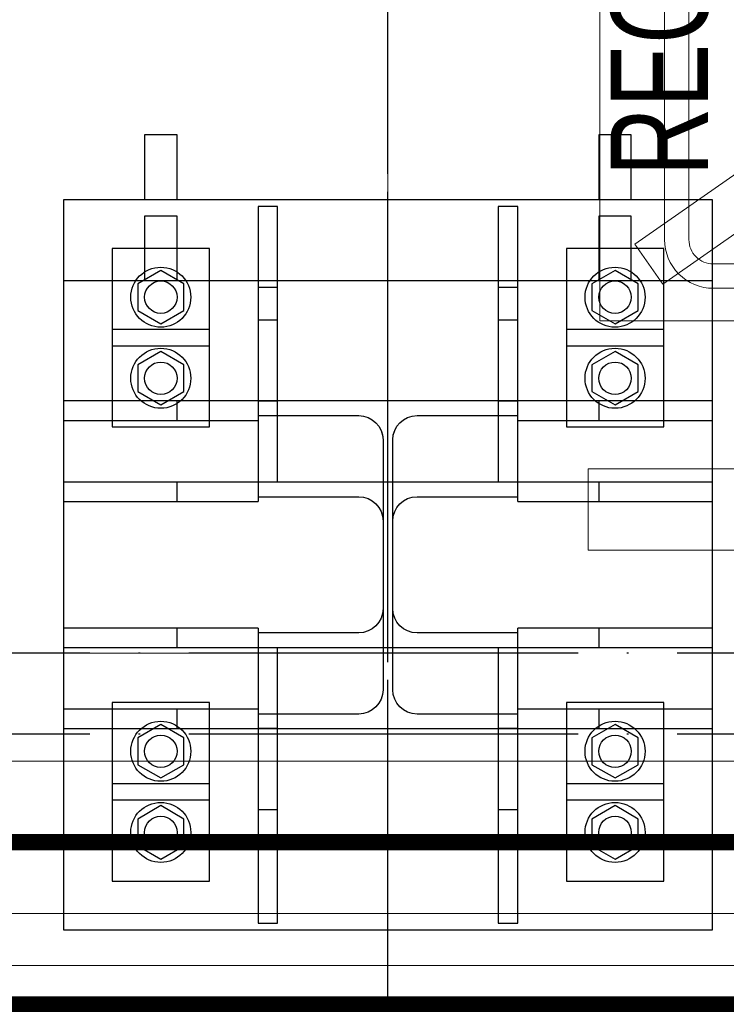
# Model space of a CAD drawing. Header units: millimetres. Extents: x 7483 to 13091, y 8111 to 13871.
# Tile 189 of 256: x 10193 to 10236, y 9220 to 9281. Entities that reach past the tile are written whole.
import ezdxf

# ---------------------------------------------------------------- set-up
doc = ezdxf.new("R2010")
doc.units = ezdxf.units.MM
for name, pattern in [('ACAD_ISO04W100', [30, 24, -3, 0, -3]), ('DGN_STYLE_2', [30.2, 18.12, -12.08]), ('KRESKAKROPKA2', [12.7, 6.35, -3.175, 0, -3.175])]:
    doc.linetypes.add(name, pattern=pattern)
doc.layers.add('a___wymiary', color=7, linetype='Continuous', lineweight=5, true_color=0x000000)
doc.layers.add('wymiary', color=7, linetype='Continuous', lineweight=5, true_color=0xb2b2b2)
for name, color, linetype in [('AS_Belki', 145, 'Continuous'), ('AS_Blachy', 30, 'Continuous'), ('AS_Kotwy', 9, 'Continuous'), ('AS_Siatki', 72, 'Continuous'), ('Indeksy_urządzeń_gastronomicznych', 242, 'Continuous')]:
    doc.layers.add(name, color=color, linetype=linetype)
for name, color, linetype, lineweight in [('CHLODNICTWO', 94, 'Continuous', 15), ('CZ-GR', 236, 'Continuous', 30), ('CZ-SR', 106, 'Continuous', 13), ('drzwi', 30, 'Continuous', 20), ('MEBLE PKN', 150, 'Continuous', 20), ('OSI', 64, 'KRESKAKROPKA2', 0)]:
    doc.layers.add(name, color=color, linetype=linetype, lineweight=lineweight)
doc.layers.add('konstrukcja poglądowo', color=7, linetype='Continuous', lineweight=5, true_color=0xb2b2b2, plot=False)
doc.layers.add('Powierzchnie', color=21, linetype='DGN_STYLE_2', lineweight=15, plot=False)
doc.styles.add('Arial', font='arial.ttf')
doc.styles.add('JACEK_07', font='simplex.shx', dxfattribs={"width": 0.7})
doc.dimstyles.new('wymiary agp1', dxfattribs={"dimtxt": 16, "dimasz": 5, "dimexe": 30, "dimexo": 60, "dimgap": 1.8, "dimtad": 1, "dimdec": 3, "dimrnd": 0.5, "dimdsep": 46, "dimtxsty": 'Arial', "dimblk": 'znacznik', "dimcen": 1.5, "dimse1": 1, "dimse2": 1, "dimclrd": 256, "dimazin": 0, "dimtfac": 1, "dimtdec": 3, "dimtmove": 1, "dimatfit": 3, "dimldrblk": 'znacznik', "dimfxl": 0, "dimlwd": -1, "dimarcsym": 0})

# ---------------------------------------------------------------- blocks, each defined once
blk = doc.blocks.new('gfhgfhhf')
at = {"layer": 'drzwi'}
for points in [[(8218.027, 5171.151), (9892.067, 5171.151)], [(8212.072, 5161.751), (9892.067, 5161.751)], [(8211.905, 5158.551), (9892.067, 5158.551)]]:
    blk.add_lwpolyline(points, dxfattribs=at)
blk = doc.blocks.new('ŚW - ŚCIANA WYDZIELAJĄCA')
blk.add_lwpolyline([(0, 60), (0, 0), (5, 0), (5, 60), (0, 60)])
at = {"color": 7, "insert": (14.581, 30), "char_height": 6, "width": 60, "attachment_point": 5, "rotation": 90, "style": 'JACEK_07'}
blk.add_mtext('ŚW - ŚCIANA WYDZIELAJĄCA', dxfattribs=at)
blk = doc.blocks.new('*U981')
blk.add_blockref('ŚW - ŚCIANA WYDZIELAJĄCA', (0, 0))
blk = doc.blocks.new('Taca 300x410 TC01')
for points in [[(3, 0), (27.5, 0, -0.414214), (30.5, -3), (30.5, -38.5, -0.414214), (27.5, -41.5), (3, -41.5, -0.414214), (0, -38.5), (0, -3, -0.414214)], [(3, -1.5), (27.5, -1.5, -0.414214), (29, -3), (29, -38.5, -0.414214), (27.5, -40), (3, -40, -0.414214), (1.5, -38.5), (1.5, -3, -0.414214)]]:
    blk.add_lwpolyline(points, format="xyb", close=True)
at = {"layer": 'Indeksy_urządzeń_gastronomicznych', "color": 242, "insert": (4.222, -44.035, 0), "char_height": 6, "width": 20.9806, "attachment_point": 1, "style": 'JACEK_07'}
blk.add_mtext('{\\fArial|b0|i0|c238|p34;TC01}', dxfattribs=at)
blk = doc.blocks.new('REGJ01-Regał jezdny na tace')
for p, q in [((0, 0), (36, 0)), ((0, -43.5), (0, 0)), ((0, -43.5), (0, 0)), ((0, 0), (36, 0)), ((36, 0), (36, -43.5)), ((36, 0), (36, -43.5)), ((2.259, -3.9), (4.722, -2.175)), ((4.722, -2.175), (10.183, -9.975)), ((25.817, -3.9), (28.279, -2.175)), ((28.279, -2.175), (33.741, -9.975)), ((7.721, -11.7), (2.259, -3.9)), ((31.278, -11.7), (25.817, -3.9)), ((10.183, -9.975), (7.721, -11.7)), ((33.741, -9.975), (31.278, -11.7)), ((2.259, -33.505), (4.722, -31.78)), ((4.722, -31.78), (10.183, -39.581)), ((25.817, -33.525), (28.279, -31.8)), ((28.279, -31.8), (33.741, -39.6)), ((7.721, -41.305), (2.259, -33.505)), ((31.278, -41.325), (25.817, -33.525)), ((10.183, -39.581), (7.721, -41.305)), ((33.741, -39.6), (31.278, -41.325)), ((36, -43.5), (0, -43.5)), ((36, -43.5), (0, -43.5))]:
    blk.add_line(p, q)
at = {"layer": 'Indeksy_urządzeń_gastronomicznych', "color": 242, "insert": (8.916, -0.68), "char_height": 6, "width": 16.4806, "attachment_point": 1, "style": 'JACEK_07'}
blk.add_mtext('{\\fArial|b0|i0|c238|p34;REGJ01}', dxfattribs=at)
blk = doc.blocks.new('znacznik')
at = {"layer": 'a___wymiary'}
for p, q in [((0, 1.394), (0, -1.394)), ((1.394, 0), (-1.394, 0))]:
    blk.add_line(p, q, dxfattribs=at)
at = {"layer": 'a___wymiary', "const_width": 0.2}
blk.add_lwpolyline([(0.876, 0.876), (-0.876, -0.876)], dxfattribs=at)
blk = doc.blocks.new('*D1303')
at = {"layer": 'Defpoints', "color": 0, "transparency": 16777216}
for p in [(8555.286, 11469.362), (10277.023, 11469.362), (8692.028, 9219.562)]:
    blk.add_point(p, dxfattribs=at)
at = {"layer": 'wymiary', "color": 253, "true_color": 0x999999, "transparency": 16777216}
blk.add_line((8555.286, 9224.562), (8555.286, 11464.362), dxfattribs=at)
at = {"layer": 'wymiary', "color": 253, "true_color": 0x999999, "transparency": 16777216, "xscale": 5, "yscale": 5, "zscale": 5}
for p, rotation in [((8555.286, 11469.362), 90), ((8555.286, 9219.562), 270)]:
    blk.add_blockref('znacznik', p, dxfattribs=dict(at, rotation=rotation))
at = {"layer": 'wymiary', "color": 18, "true_color": 0x000000, "transparency": 16777216, "insert": (8545.317, 10344.462), "char_height": 16, "attachment_point": 5, "rotation": 90, "style": 'Arial'}
blk.add_mtext('2250', dxfattribs=at)
blk = doc.blocks.new('*D1310')
at = {"layer": 'Defpoints', "color": 0, "transparency": 16777216}
for p in [(11144.697, 9237.004), (8715.288, 9231.259), (11144.697, 9089.562)]:
    blk.add_point(p, dxfattribs=at)
at = {"layer": 'wymiary', "color": 253, "true_color": 0x999999, "transparency": 16777216}
blk.add_line((8720.288, 9089.562), (11139.697, 9089.562), dxfattribs=at)
at = {"layer": 'wymiary', "color": 253, "true_color": 0x999999, "transparency": 16777216, "xscale": 5, "yscale": 5, "zscale": 5, "rotation": 180}
blk.add_blockref('znacznik', (8715.288, 9089.562), dxfattribs=at)
at = {"layer": 'wymiary', "color": 253, "true_color": 0x999999, "transparency": 16777216, "xscale": 5, "yscale": 5, "zscale": 5}
blk.add_blockref('znacznik', (11144.697, 9089.562), dxfattribs=at)
at = {"layer": 'wymiary', "color": 18, "true_color": 0x000000, "transparency": 16777216, "insert": (9929.993, 9099.531), "char_height": 16, "attachment_point": 5, "style": 'Arial'}
blk.add_mtext('2429.5', dxfattribs=at)
blk = doc.blocks.new('fgfgfgfg')
at = {"layer": 'AS_Belki', "color": 134, "linetype": 'Continuous', "lineweight": 30, "ltscale": 0.2}
for p, q in [((-2187.142, 11326.656), (-2190.342, 11326.656)), ((-2190.342, 11326.656), (-2190.342, 11326.476)), ((-2187.142, 11326.476), (-2187.142, 11326.656)), ((-2190.342, 11326.476), (-2189.102, 11326.476)), ((-2188.382, 11326.476), (-2187.142, 11326.476)), ((-2188.802, 11326.176), (-2188.802, 11324.096)), ((-2188.682, 11324.096), (-2188.682, 11326.176)), ((-2189.102, 11323.796), (-2190.342, 11323.796)), ((-2190.342, 11323.796), (-2190.342, 11323.616)), ((-2187.142, 11323.796), (-2188.382, 11323.796)), ((-2187.142, 11323.616), (-2187.142, 11323.796)), ((-2190.342, 11323.616), (-2187.142, 11323.616))]:
    blk.add_line(p, q, dxfattribs=at)
at = {"layer": 'AS_Belki', "color": 134, "linetype": 'Continuous', "lineweight": 30, "ltscale": 0.2, "extrusion": (6.27875e-15, 1.51582e-14, -1)}
blk.add_arc((2189.102, 11326.176), 0.3, 90, 180, dxfattribs=at)
at = {"layer": 'AS_Belki', "color": 134, "linetype": 'Continuous', "lineweight": 30, "ltscale": 0.2, "extrusion": (-1.51582e-14, 6.27875e-15, -1)}
blk.add_arc((2188.382, 11326.176), 0.3, 0, 90, dxfattribs=at)
at = {"layer": 'AS_Belki', "color": 134, "linetype": 'Continuous', "lineweight": 30, "ltscale": 0.2, "extrusion": (6.27875e-15, -1.51582e-14, -1)}
blk.add_arc((2189.102, 11324.096), 0.3, 180, 270, dxfattribs=at)
at = {"layer": 'AS_Belki', "color": 134, "linetype": 'Continuous', "lineweight": 30, "ltscale": 0.2, "extrusion": (-1.51582e-14, -6.27875e-15, -1)}
blk.add_arc((2188.382, 11324.096), 0.3, 270, 360, dxfattribs=at)
blk = doc.blocks.new('gfgfddg')
at = {"color": 6, "lineweight": 30}
blk.add_circle((-44.761, -536.426), 15.865, dxfattribs=at)
at = {"layer": 'AS_Belki', "color": 6, "linetype": 'Continuous', "lineweight": 30, "ltscale": 0.2}
for p, q in [((-42.133, -538.231), (-45.333, -538.231)), ((-45.333, -538.231), (-45.333, -538.411)), ((-42.133, -538.411), (-42.133, -538.231)), ((-45.333, -538.411), (-44.093, -538.411)), ((-43.373, -538.411), (-42.133, -538.411)), ((-43.793, -538.711), (-43.793, -540.791)), ((-43.673, -540.791), (-43.673, -538.711)), ((-44.093, -541.091), (-45.333, -541.091)), ((-45.333, -541.091), (-45.333, -541.271)), ((-42.133, -541.091), (-43.373, -541.091)), ((-42.133, -541.271), (-42.133, -541.091)), ((-45.333, -541.271), (-42.133, -541.271))]:
    blk.add_line(p, q, dxfattribs=at)
at = {"layer": 'AS_Belki', "color": 6, "linetype": 'Continuous', "lineweight": 30, "ltscale": 0.2, "extrusion": (6.27875e-15, 1.51582e-14, -1)}
blk.add_arc((44.093, -538.711), 0.3, 90, 180, dxfattribs=at)
at = {"layer": 'AS_Belki', "color": 6, "linetype": 'Continuous', "lineweight": 30, "ltscale": 0.2, "extrusion": (-1.51582e-14, 6.27875e-15, -1)}
blk.add_arc((43.373, -538.711), 0.3, 0, 90, dxfattribs=at)
at = {"layer": 'AS_Belki', "color": 6, "linetype": 'Continuous', "lineweight": 30, "ltscale": 0.2, "extrusion": (6.27875e-15, -1.51582e-14, -1)}
blk.add_arc((44.093, -540.791), 0.3, 180, 270, dxfattribs=at)
at = {"layer": 'AS_Belki', "color": 6, "linetype": 'Continuous', "lineweight": 30, "ltscale": 0.2, "extrusion": (-1.51582e-14, -6.27875e-15, -1)}
blk.add_arc((43.373, -540.791), 0.3, 270, 0, dxfattribs=at)
at = {"layer": 'AS_Blachy', "color": 6, "linetype": 'Continuous', "lineweight": 30, "ltscale": 0.2}
for p, q in [((-39.733, -535.751), (-47.733, -535.751)), ((-47.733, -535.751), (-47.733, -538.231)), ((-39.733, -538.231), (-39.733, -535.751)), ((-45.093, -535.831), (-45.333, -535.831)), ((-45.333, -535.831), (-45.333, -537.231)), ((-45.093, -537.231), (-45.093, -535.831)), ((-42.133, -535.831), (-42.373, -535.831)), ((-42.373, -535.831), (-42.373, -537.231)), ((-42.133, -537.231), (-42.133, -535.831)), ((-45.933, -536.351), (-47.133, -536.351)), ((-47.133, -536.351), (-47.133, -537.551)), ((-45.933, -537.551), (-45.933, -536.351)), ((-40.333, -536.351), (-41.533, -536.351)), ((-41.533, -536.351), (-41.533, -537.551)), ((-40.333, -537.551), (-40.333, -536.351)), ((-45.333, -537.231), (-45.093, -537.231)), ((-45.333, -537.231), (-45.333, -538.231)), ((-45.093, -538.231), (-45.093, -537.231)), ((-42.373, -537.231), (-42.133, -537.231)), ((-42.373, -537.231), (-42.373, -538.231)), ((-42.133, -538.231), (-42.133, -537.231)), ((-47.133, -537.551), (-45.933, -537.551)), ((-41.533, -537.551), (-40.333, -537.551)), ((-46.333, -538.231), (-47.733, -538.231)), ((-47.733, -538.231), (-47.733, -538.471)), ((-45.333, -538.231), (-46.333, -538.231)), ((-46.333, -538.471), (-46.333, -538.231)), ((-41.133, -538.231), (-42.133, -538.231)), ((-39.733, -538.231), (-41.133, -538.231)), ((-41.133, -538.231), (-41.133, -538.471)), ((-39.733, -538.471), (-39.733, -538.231)), ((-47.733, -538.471), (-47.733, -541.031)), ((-47.733, -538.471), (-46.333, -538.471)), ((-46.333, -538.471), (-45.333, -538.471)), ((-45.333, -538.411), (-45.333, -538.471)), ((-42.133, -538.471), (-42.133, -538.411)), ((-42.133, -538.471), (-41.133, -538.471)), ((-41.133, -538.471), (-39.733, -538.471)), ((-39.733, -541.031), (-39.733, -538.471)), ((-46.333, -541.031), (-47.733, -541.031)), ((-47.733, -541.031), (-47.733, -541.271)), ((-45.333, -541.031), (-46.333, -541.031)), ((-46.333, -541.271), (-46.333, -541.031)), ((-45.333, -541.031), (-45.333, -541.091)), ((-41.133, -541.031), (-42.133, -541.031)), ((-42.133, -541.091), (-42.133, -541.031)), ((-39.733, -541.031), (-41.133, -541.031)), ((-41.133, -541.031), (-41.133, -541.271)), ((-39.733, -541.271), (-39.733, -541.031)), ((-47.733, -541.271), (-47.733, -543.751)), ((-47.733, -541.271), (-46.333, -541.271)), ((-46.333, -541.271), (-45.333, -541.271)), ((-45.333, -541.271), (-45.333, -542.271)), ((-45.093, -542.271), (-45.093, -541.271)), ((-42.373, -541.271), (-42.373, -542.271)), ((-42.133, -542.271), (-42.133, -541.271)), ((-42.133, -541.271), (-41.133, -541.271)), ((-41.133, -541.271), (-39.733, -541.271)), ((-39.733, -543.751), (-39.733, -541.271)), ((-45.933, -541.951), (-47.133, -541.951)), ((-47.133, -541.951), (-47.133, -543.151)), ((-45.933, -543.151), (-45.933, -541.951)), ((-40.333, -541.951), (-41.533, -541.951)), ((-41.533, -541.951), (-41.533, -543.151)), ((-40.333, -543.151), (-40.333, -541.951)), ((-45.093, -542.271), (-45.333, -542.271)), ((-45.333, -542.271), (-45.333, -543.671)), ((-45.093, -543.671), (-45.093, -542.271)), ((-42.133, -542.271), (-42.373, -542.271)), ((-42.373, -542.271), (-42.373, -543.671)), ((-42.133, -543.671), (-42.133, -542.271)), ((-47.133, -543.151), (-45.933, -543.151)), ((-41.533, -543.151), (-40.333, -543.151)), ((-45.333, -543.671), (-45.093, -543.671)), ((-42.373, -543.671), (-42.133, -543.671)), ((-47.733, -543.751), (-39.733, -543.751))]:
    blk.add_line(p, q, dxfattribs=at)
at = {"layer": 'AS_Kotwy', "color": 6, "linetype": 'Continuous', "lineweight": 30, "ltscale": 0.2}
for p, q in [((-46.718, -534.951), (-46.733, -534.951)), ((-46.733, -534.951), (-46.733, -535.751)), ((-46.674, -534.951), (-46.718, -534.951)), ((-46.61, -534.951), (-46.674, -534.951)), ((-46.533, -534.951), (-46.61, -534.951)), ((-46.456, -534.951), (-46.533, -534.951)), ((-46.392, -534.951), (-46.456, -534.951)), ((-46.348, -534.951), (-46.392, -534.951)), ((-46.333, -534.951), (-46.348, -534.951)), ((-46.333, -535.751), (-46.333, -534.951)), ((-41.118, -534.951), (-41.133, -534.951)), ((-41.133, -534.951), (-41.133, -535.751)), ((-41.074, -534.951), (-41.118, -534.951)), ((-41.01, -534.951), (-41.074, -534.951)), ((-40.933, -534.951), (-41.01, -534.951)), ((-40.856, -534.951), (-40.933, -534.951)), ((-40.792, -534.951), (-40.856, -534.951)), ((-40.748, -534.951), (-40.792, -534.951)), ((-40.733, -534.951), (-40.748, -534.951)), ((-40.733, -535.751), (-40.733, -534.951)), ((-46.533, -536.621), (-46.818, -536.786)), ((-46.248, -536.786), (-46.533, -536.621)), ((-40.933, -536.621), (-41.218, -536.786)), ((-40.648, -536.786), (-40.933, -536.621)), ((-46.818, -536.786), (-46.818, -537.116)), ((-46.248, -537.116), (-46.248, -536.786)), ((-41.218, -536.786), (-41.218, -537.116)), ((-40.648, -537.116), (-40.648, -536.786)), ((-46.818, -537.116), (-46.533, -537.28)), ((-46.533, -537.28), (-46.248, -537.116)), ((-41.218, -537.116), (-40.933, -537.28)), ((-40.933, -537.28), (-40.648, -537.116)), ((-46.533, -542.221), (-46.818, -542.386)), ((-46.248, -542.386), (-46.533, -542.221)), ((-40.933, -542.221), (-41.218, -542.386)), ((-40.648, -542.386), (-40.933, -542.221)), ((-46.818, -542.386), (-46.818, -542.716)), ((-46.248, -542.716), (-46.248, -542.386)), ((-41.218, -542.386), (-41.218, -542.716)), ((-40.648, -542.716), (-40.648, -542.386)), ((-46.818, -542.716), (-46.533, -542.88)), ((-46.533, -542.88), (-46.248, -542.716)), ((-41.218, -542.716), (-40.933, -542.88)), ((-40.933, -542.88), (-40.648, -542.716))]:
    blk.add_line(p, q, dxfattribs=at)
for centre, radius in [((-46.533, -536.951), 0.37), ((-40.933, -536.951), 0.37), ((-46.533, -536.951), 0.2), ((-40.933, -536.951), 0.2), ((-46.533, -542.551), 0.37), ((-40.933, -542.551), 0.37), ((-46.533, -542.551), 0.2), ((-40.933, -542.551), 0.2)]:
    blk.add_circle(centre, radius, dxfattribs=at)
at = {"layer": 'AS_Siatki', "color": 6, "linetype": 'ACAD_ISO04W100', "lineweight": 30, "ltscale": 0.2}
for p, q in [((-43.733, -576.57), (-43.733, -89.041)), ((392.054, -541.341), (-407.946, -541.341))]:
    blk.add_line(p, q, dxfattribs=at)
blk = doc.blocks.new('GHGFHGFH')
at = {"layer": 'OSI', "ltscale": 10}
for p, q in [((10215.247, 9014.914), (10215.247, 11674.712)), ((8510.288, 9241.912), (12389.895, 9241.912))]:
    blk.add_line(p, q, dxfattribs=at)

msp = doc.modelspace()

# ---------------------------------------------------------------- linework, layer by layer
at = {"layer": 'Powierzchnie', "const_width": 1}
for points in [[(8715.2884, 11179.7122), (8715.2884, 9219.8948), (12184.8952, 9219.9116), (12184.8952, 11469.7122), (10277.0247, 11469.7122), (10277.0247, 11179.7122), (8715.2884, 11179.7122)], [(10286.1119, 10577.6962), (10286.1119, 9229.9116), (8725.2884, 9229.9116), (8725.2884, 10667.207)]]:
    msp.add_lwpolyline(points, dxfattribs=at)

# ---------------------------------------------------------------- block references
at = {"layer": 'CHLODNICTWO', "rotation": 90}
for name, p in [('REGJ01-Regał jezdny na tace', (10228.3007, 9262.0582)), ('Taca 300x410 TC01', (10232.3007, 9264.0582))]:
    msp.add_blockref(name, p, dxfattribs=at)
at = {"layer": 'CZ-GR', "color": 7}
msp.add_blockref('GHGFHGFH', (0, -0.35), dxfattribs=at)
at = {"layer": 'CZ-SR'}
msp.add_blockref('gfhgfhhf', (510.0352, 4063.7609), dxfattribs=at)
at = {"layer": 'konstrukcja poglądowo', "xscale": 5, "yscale": 5, "zscale": 5}
for p in [(10433.9115, 11948.2664), (10433.9115, 11943.2664)]:
    msp.add_blockref('gfgfddg', p, dxfattribs=at)
at = {"layer": 'MEBLE PKN', "rotation": 270}
msp.add_blockref('*U981', (10227.5868, 9252.9197), dxfattribs=at)
at = {"layer": 'wymiary', "xscale": 5, "yscale": 5, "zscale": 5}
msp.add_blockref('fgfgfgfg', (21158.956, -47376.1681), dxfattribs=at)

# ---------------------------------------------------------------- dimensions: what is measured, and where the dimension line sits
at = {"layer": 'wymiary'}
dim = msp.add_linear_dim(base=(8555.2864, 11469.3622), p1=(8692.0284, 9219.5616), p2=(10277.0226, 11469.3622), angle=90, dimstyle='wymiary agp1', override={"dimblk": 'znacznik'}, dxfattribs=at)
dim.commit()
dim.dimension.update_dxf_attribs({"geometry": '*D1303', "text_midpoint": (8545.3172, 10344.4619)})
dim = msp.add_linear_dim(base=(11144.6975, 9089.5616), p1=(8715.2884, 9231.2593), p2=(11144.6975, 9237.0039), dimstyle='wymiary agp1', override={"dimblk": 'znacznik'}, dxfattribs=at)
dim.commit()
dim.dimension.update_dxf_attribs({"geometry": '*D1310', "text_midpoint": (9929.993, 9099.5307)})

doc.saveas('drawing.dxf')
